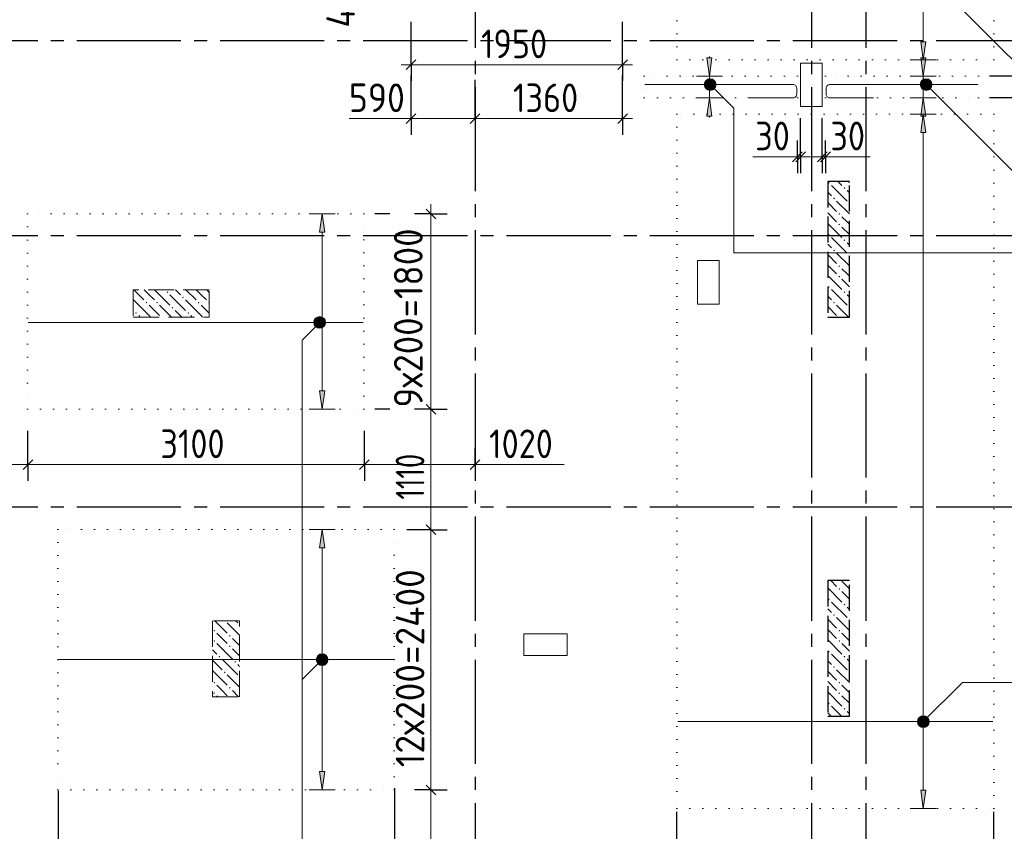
# Model space of a CAD drawing. Header units: millimetres. Extents: x 0 to 50400, y 0 to 35640.
# Tile 18 of 25: x 26019 to 35093, y 13872 to 21353. Entities that reach past the tile are written whole.
import ezdxf

# ---------------------------------------------------------------- set-up
doc = ezdxf.new("R2010")
doc.units = ezdxf.units.MM
for name, pattern in [('______2', [324, 240, -84]), ('______5', [1320, 960, -120, 120, -120]), ('______9', [120, 0, -120])]:
    doc.linetypes.add(name, pattern=pattern)
for name, color, linetype, lineweight in [('ДОП Верх по Х', 7, 'Continuous', 25), ('ЖБ Перекрытие верхний уровень', 7, 'Continuous', 35), ('ЖБ Пилон', 7, 'Continuous', 35), ('ЖБ Стена верхний уровень', 7, 'Continuous', 35), ('Общий01', 7, 'Continuous', 13), ('Позиционная метка номер позиции', 7, 'Continuous', 13), ('Размерная линия_ общее', 7, 'Continuous', 13), ('Тени', 7, 'Continuous', 13)]:
    doc.layers.add(name, color=color, linetype=linetype, lineweight=lineweight)
doc.layers.add('Оси', color=7, linetype='______5', true_color=0x656565)
doc.styles.add('ISOCPEUR', font='txt')

msp = doc.modelspace()

# ---------------------------------------------------------------- hatches: boundary and pattern name
at = {"layer": 'ДОП Верх по Х', "linetype": 'Continuous', "lineweight": 13, "transparency": 33554687}
for points in [[(34369.8, 21150.4), (34345.9, 20982.4), (34321.9, 21150.4)], [(32398.4, 21000.4), (32374.4, 20832.4), (32350.4, 21000.4)], [(34369.8, 21000.4), (34345.9, 20832.4), (34321.9, 21000.4)], [(28829.3, 17930.4), (28805.3, 17762.4), (28781.3, 17930.4)], [(28829.4, 14421.9), (28805.4, 14253.9), (28781.4, 14421.9)], [(34369.8, 14250.4), (34345.9, 14082.4), (34321.9, 14250.4)]]:
    msp.add_hatch(color=7, dxfattribs=at).paths.add_polyline_path(points, flags=16)
for points in [[(32398.4, 20464.4), (32374.4, 20632.4), (32350.4, 20464.4)], [(34369.8, 20464.4), (34345.9, 20632.4), (34321.9, 20464.4)], [(34369.8, 20314.4), (34345.9, 20482.4), (34321.9, 20314.4)], [(28829.3, 19394.4), (28805.3, 19562.4), (28781.3, 19394.4)], [(28829.4, 16485.9), (28805.4, 16653.9), (28781.4, 16485.9)]]:
    msp.add_hatch(color=7, dxfattribs=at).paths.add_polyline_path(points)
at = {"layer": 'ЖБ Пилон', "linetype": 'Continuous', "lineweight": 18, "transparency": 33554687}
for points in [[(27371.8, 18841.3), (27379.6, 18849.1), (27387.4, 18841.3), (27379.6, 18833.5)], [(27515.8, 18793.3), (27523.6, 18801.1), (27531.4, 18793.3), (27523.6, 18785.5)], [(27179.8, 18745.3), (27187.6, 18753.1), (27195.4, 18745.3), (27187.6, 18737.5)], [(27275.8, 18745.3), (27283.6, 18753.1), (27291.4, 18745.3), (27283.6, 18737.5)], [(27419.8, 18697.3), (27427.6, 18705.1), (27435.4, 18697.3), (27427.6, 18689.5)], [(27659.8, 18745.3), (27667.6, 18753.1), (27675.4, 18745.3), (27667.6, 18737.5)], [(27755.8, 18745.3), (27763.6, 18753.1), (27765.1, 18751.6), (27765.1, 18739), (27763.6, 18737.5)], [(27083.8, 18649.3), (27091.6, 18657.1), (27099.4, 18649.3), (27091.6, 18641.5)], [(27563.8, 18649.3), (27571.6, 18657.1), (27579.4, 18649.3), (27571.6, 18641.5)], [(27910.5, 15812.4), (27907.6, 15809.5), (27904.7, 15812.4)], [(27803.8, 15721.3), (27811.6, 15729.1), (27819.4, 15721.3), (27811.6, 15713.5)], [(28043.8, 15769.3), (28045.1, 15770.6), (28045.1, 15768)], [(27803.8, 15625.3), (27811.6, 15633.1), (27819.4, 15625.3), (27811.6, 15617.5)], [(27947.8, 15673.3), (27955.6, 15681.1), (27963.4, 15673.3), (27955.6, 15665.5)], [(27947.8, 15577.3), (27955.6, 15585.1), (27963.4, 15577.3), (27955.6, 15569.5)], [(27851.8, 15481.3), (27859.6, 15489.1), (27867.4, 15481.3), (27859.6, 15473.5)], [(27995.8, 15433.3), (28003.6, 15441.1), (28011.4, 15433.3), (28003.6, 15425.5)], [(27899.8, 15337.3), (27907.6, 15345.1), (27915.4, 15337.3), (27907.6, 15329.5)], [(27803.8, 15241.3), (27811.6, 15249.1), (27819.4, 15241.3), (27811.6, 15233.5)], [(28043.8, 15289.3), (28045.1, 15290.6), (28045.1, 15288)], [(27947.8, 15193.3), (27955.6, 15201.1), (27963.4, 15193.3), (27955.6, 15185.5)], [(27803.8, 15145.3), (27811.6, 15153.1), (27819.4, 15145.3), (27811.6, 15137.5)]]:
    msp.add_hatch(color=7, dxfattribs=at).paths.add_polyline_path(points, flags=16)
at = {"layer": 'ЖБ Стена верхний уровень', "linetype": 'Continuous', "lineweight": 18, "transparency": 33554687}
for points in [[(33467.8, 19849.3), (33475.6, 19857.1), (33483.4, 19849.3), (33475.6, 19841.5)], [(33611.8, 19801.3), (33619.6, 19809.1), (33627.4, 19801.3), (33619.6, 19793.5)], [(33515.8, 19705.3), (33523.6, 19713.1), (33531.4, 19705.3), (33523.6, 19697.5)], [(33659.8, 19657.3), (33665.1, 19662.6), (33665.1, 19652)], [(33563.8, 19561.3), (33571.6, 19569.1), (33579.4, 19561.3), (33571.6, 19553.5)], [(33563.8, 19465.3), (33571.6, 19473.1), (33579.4, 19465.3), (33571.6, 19457.5)], [(33467.8, 19369.3), (33475.6, 19377.1), (33483.4, 19369.3), (33475.6, 19361.5)], [(33611.8, 19321.3), (33619.6, 19329.1), (33627.4, 19321.3), (33619.6, 19313.5)], [(33515.8, 19225.3), (33523.6, 19233.1), (33531.4, 19225.3), (33523.6, 19217.5)], [(33659.8, 19177.3), (33665.1, 19182.6), (33665.1, 19172)], [(33563.8, 19081.3), (33571.6, 19089.1), (33579.4, 19081.3), (33571.6, 19073.5)], [(33563.8, 18985.3), (33571.6, 18993.1), (33579.4, 18985.3), (33571.6, 18977.5)], [(33467.8, 18889.3), (33475.6, 18897.1), (33483.4, 18889.3), (33475.6, 18881.5)], [(33611.8, 18841.3), (33619.6, 18849.1), (33627.4, 18841.3), (33619.6, 18833.5)], [(33515.8, 18745.3), (33523.6, 18753.1), (33531.4, 18745.3), (33523.6, 18737.5)], [(33659.8, 18697.3), (33665.1, 18702.6), (33665.1, 18692)], [(33563.8, 16105.3), (33571.6, 16113.1), (33579.4, 16105.3), (33571.6, 16097.5)], [(33467.8, 16009.3), (33475.6, 16017.1), (33483.4, 16009.3), (33475.6, 16001.5)], [(33611.8, 15961.3), (33619.6, 15969.1), (33627.4, 15961.3), (33619.6, 15953.5)], [(33515.8, 15865.3), (33523.6, 15873.1), (33531.4, 15865.3), (33523.6, 15857.5)], [(33659.8, 15817.3), (33665.1, 15822.6), (33665.1, 15812)], [(33563.8, 15721.3), (33571.6, 15729.1), (33579.4, 15721.3), (33571.6, 15713.5)], [(33563.8, 15625.3), (33571.6, 15633.1), (33579.4, 15625.3), (33571.6, 15617.5)], [(33467.8, 15529.3), (33475.6, 15537.1), (33483.4, 15529.3), (33475.6, 15521.5)], [(33611.8, 15481.3), (33619.6, 15489.1), (33627.4, 15481.3), (33619.6, 15473.5)], [(33515.8, 15385.3), (33523.6, 15393.1), (33531.4, 15385.3), (33523.6, 15377.5)], [(33659.8, 15337.3), (33665.1, 15342.6), (33665.1, 15332)], [(33563.8, 15241.3), (33571.6, 15249.1), (33579.4, 15241.3), (33571.6, 15233.5)], [(33563.8, 15145.3), (33571.6, 15153.1), (33579.4, 15145.3), (33571.6, 15137.5)], [(33467.8, 15049.3), (33475.6, 15057.1), (33483.4, 15049.3), (33475.6, 15041.5)], [(33611.8, 15001.3), (33619.6, 15009.1), (33627.4, 15001.3), (33619.6, 14993.5)]]:
    msp.add_hatch(color=7, dxfattribs=at).paths.add_polyline_path(points, flags=16)
at = {"layer": 'Позиционная метка номер позиции', "linetype": 'Continuous', "lineweight": 13, "transparency": 33554687}
for points in [[(32329.8, 20769.1), (32368, 20807.3), (32343.5, 20793.6)], [(32368, 20807.3), (32329.8, 20769.1), (32329.8, 20741.6)], [(32368, 20807.3), (32329.8, 20741.6), (32395.5, 20807.3)], [(32395.5, 20807.3), (32329.8, 20741.6), (32343.5, 20717.2)], [(32395.5, 20807.3), (32343.5, 20717.2), (32419.9, 20793.6)], [(32419.9, 20793.6), (32343.5, 20717.2), (32368, 20703.5)], [(32419.9, 20793.6), (32368, 20703.5), (32433.6, 20769.1)], [(34320.3, 20769.1), (34358.5, 20807.3), (34334, 20793.6)], [(34358.5, 20807.3), (34320.3, 20769.1), (34320.3, 20741.6)], [(34358.5, 20807.3), (34320.3, 20741.6), (34386, 20807.3)], [(34386, 20807.3), (34320.3, 20741.6), (34334, 20717.2)], [(34386, 20807.3), (34334, 20717.2), (34410.4, 20793.6)], [(34410.4, 20793.6), (34334, 20717.2), (34358.5, 20703.5)], [(34410.4, 20793.6), (34358.5, 20703.5), (34424.1, 20769.1)], [(32433.6, 20769.1), (32368, 20703.5), (32395.5, 20703.5)], [(32433.6, 20769.1), (32395.5, 20703.5), (32433.6, 20741.6)], [(32433.6, 20741.6), (32395.5, 20703.5), (32419.9, 20717.2)], [(34424.1, 20769.1), (34358.5, 20703.5), (34386, 20703.5)], [(34424.1, 20769.1), (34386, 20703.5), (34424.1, 20741.6)], [(34424.1, 20741.6), (34386, 20703.5), (34410.4, 20717.2)], [(28835.5, 18548.6), (28769.8, 18614.3), (28745.3, 18600.6)], [(28835.5, 18576.1), (28797.3, 18614.3), (28769.8, 18614.3)], [(28835.5, 18576.1), (28769.8, 18614.3), (28835.5, 18548.6)], [(28797.3, 18614.3), (28835.5, 18576.1), (28821.7, 18600.6)], [(28821.7, 18524.2), (28745.3, 18600.6), (28731.6, 18576.1)], [(28821.7, 18524.2), (28731.6, 18576.1), (28797.3, 18510.5)], [(28797.3, 18510.5), (28731.6, 18576.1), (28731.6, 18548.6)], [(28797.3, 18510.5), (28731.6, 18548.6), (28769.8, 18510.5)], [(28769.8, 18510.5), (28731.6, 18548.6), (28745.3, 18524.2)], [(28835.5, 18548.6), (28745.3, 18600.6), (28821.7, 18524.2)], [(28843.6, 15415.7), (28767.2, 15492.1), (28753.5, 15467.6)], [(28843.6, 15415.7), (28753.5, 15467.6), (28819.2, 15402)], [(28819.2, 15402), (28753.5, 15467.6), (28753.5, 15440.1)], [(28819.2, 15402), (28753.5, 15440.1), (28791.7, 15402)], [(28791.7, 15402), (28753.5, 15440.1), (28767.2, 15415.7)], [(28857.4, 15440.1), (28791.7, 15505.8), (28767.2, 15492.1)], [(28857.4, 15440.1), (28767.2, 15492.1), (28843.6, 15415.7)], [(28857.4, 15467.6), (28819.2, 15505.8), (28791.7, 15505.8)], [(28857.4, 15467.6), (28791.7, 15505.8), (28857.4, 15440.1)], [(28819.2, 15505.8), (28857.4, 15467.6), (28843.6, 15492.1)], [(34293.9, 14896.1), (34384, 14844.2), (34307.7, 14920.6)], [(34293.9, 14868.6), (34359.6, 14830.5), (34293.9, 14896.1)], [(34293.9, 14896.1), (34359.6, 14830.5), (34384, 14844.2)], [(34307.7, 14920.6), (34397.8, 14868.6), (34332.1, 14934.3)], [(34307.7, 14920.6), (34384, 14844.2), (34397.8, 14868.6)], [(34332.1, 14934.3), (34397.8, 14868.6), (34397.8, 14896.1)], [(34332.1, 14934.3), (34397.8, 14896.1), (34359.6, 14934.3)], [(34359.6, 14934.3), (34397.8, 14896.1), (34384, 14920.6)], [(34332.1, 14830.5), (34293.9, 14868.6), (34307.7, 14844.2)], [(34293.9, 14868.6), (34332.1, 14830.5), (34359.6, 14830.5)]]:
    msp.add_hatch(color=7, dxfattribs=at).paths.add_polyline_path(points)

# ---------------------------------------------------------------- linework, layer by layer
at = {"layer": 'ДОП Верх по Х', "color": 251, "linetype": 'Continuous', "lineweight": 13, "true_color": 0x494949, "transparency": 33554687}
for p, q in [((34345.9, 21150.4), (34345.9, 22014.4)), ((34345.9, 20982.4), (34321.9, 21150.4)), ((34321.9, 21150.4), (34369.8, 21150.4)), ((34369.8, 21150.4), (34345.9, 20982.4)), ((32374.4, 20832.4), (32350.4, 21000.4)), ((32350.4, 21000.4), (32398.4, 21000.4)), ((32374.4, 21000.4), (32374.4, 21012.4)), ((32398.4, 21000.4), (32374.4, 20832.4)), ((34345.9, 20982.4), (34225.9, 20982.4)), ((34345.9, 20832.4), (34321.9, 21000.4)), ((34321.9, 21000.4), (34369.8, 21000.4)), ((34345.9, 21000.4), (34345.9, 21012.4)), ((34369.8, 21000.4), (34345.9, 20832.4)), ((34345.9, 20982.4), (34465.9, 20982.4)), ((34345.9, 20982.4), (34345.9, 20982.4)), ((32374.4, 20832.4), (32254.4, 20832.4)), ((32374.4, 20832.4), (32494.4, 20832.4)), ((32374.4, 20632.4), (32374.4, 20832.4)), ((34345.9, 20832.4), (34225.9, 20832.4)), ((34345.9, 20832.4), (34465.9, 20832.4)), ((34345.9, 20632.4), (34345.9, 20832.4)), ((32374.4, 20632.4), (32254.4, 20632.4)), ((32374.4, 20632.4), (32350.4, 20464.4)), ((32398.4, 20464.4), (32374.4, 20632.4)), ((32374.4, 20632.4), (32494.4, 20632.4)), ((34345.9, 20632.4), (34225.9, 20632.4)), ((34345.9, 20632.4), (34321.9, 20464.4)), ((34369.8, 20464.4), (34345.9, 20632.4)), ((34345.9, 20632.4), (34465.9, 20632.4)), ((32350.4, 20464.4), (32398.4, 20464.4)), ((32374.4, 20464.4), (32374.4, 20452.4)), ((34345.9, 20482.4), (34225.9, 20482.4)), ((34345.9, 20482.4), (34321.9, 20314.4)), ((34321.9, 20464.4), (34369.8, 20464.4)), ((34369.8, 20314.4), (34345.9, 20482.4)), ((34345.9, 20482.4), (34465.9, 20482.4)), ((34345.9, 20482.4), (34345.9, 20482.4)), ((34345.9, 20464.4), (34345.9, 20452.4)), ((34321.9, 20314.4), (34369.8, 20314.4)), ((34345.9, 14250.4), (34345.9, 20314.4)), ((28805.3, 19562.4), (28685.3, 19562.4)), ((28805.3, 19562.4), (28781.3, 19394.4)), ((28829.3, 19394.4), (28805.3, 19562.4)), ((28805.3, 19562.4), (28925.3, 19562.4)), ((28805.3, 19562.4), (28805.3, 19562.4)), ((28781.3, 19394.4), (28829.3, 19394.4)), ((28805.3, 17930.4), (28805.3, 19394.4)), ((28805.3, 17762.4), (28781.3, 17930.4)), ((28781.3, 17930.4), (28829.3, 17930.4)), ((28829.3, 17930.4), (28805.3, 17762.4)), ((28805.3, 17762.4), (28685.3, 17762.4)), ((28805.3, 17762.4), (28925.3, 17762.4)), ((28805.3, 17762.4), (28805.3, 17762.4)), ((28805.4, 16653.9), (28685.4, 16653.9)), ((28805.4, 16653.9), (28781.4, 16485.9)), ((28829.4, 16485.9), (28805.4, 16653.9)), ((28805.4, 16653.9), (28925.4, 16653.9)), ((28805.4, 16653.9), (28805.4, 16653.9)), ((28781.4, 16485.9), (28829.4, 16485.9)), ((28805.4, 14421.9), (28805.4, 16485.9)), ((28805.4, 14253.9), (28781.4, 14421.9)), ((28781.4, 14421.9), (28829.4, 14421.9)), ((28829.4, 14421.9), (28805.4, 14253.9)), ((28805.4, 14253.9), (28685.4, 14253.9)), ((28805.4, 14253.9), (28925.4, 14253.9)), ((28805.4, 14253.9), (28805.4, 14253.9)), ((34345.9, 14082.4), (34321.9, 14250.4)), ((34321.9, 14250.4), (34369.8, 14250.4)), ((34369.8, 14250.4), (34345.9, 14082.4)), ((34345.9, 14082.4), (34225.9, 14082.4)), ((34345.9, 14082.4), (34465.9, 14082.4)), ((34345.9, 14082.4), (34345.9, 14082.4))]:
    msp.add_line(p, q, dxfattribs=at)
at = {"layer": 'ДОП Верх по Х', "color": 7, "linetype": 'Continuous', "lineweight": 18, "transparency": 33554687}
for p, q in [((29183.1, 18562.4), (26097.1, 18562.4)), ((29463.1, 15453.9), (26377.1, 15453.9)), ((34987.1, 14882.4), (32083.1, 14882.4))]:
    msp.add_line(p, q, dxfattribs=at)
for points in [[(32741.6, 20632.4), (33145.1, 20632.4), (33151.5, 20633.3), (33158.1, 20635.4), (33164.1, 20638.8), (33169, 20642.9), (33173.1, 20647.9), (33176.5, 20653.9), (33178.7, 20660.5), (33179.6, 20666.8), (33179.6, 20721), (33178.7, 20727.3), (33176.5, 20733.9), (33173.1, 20739.9), (33169, 20744.8), (33164.1, 20749), (33158.1, 20752.3), (33151.5, 20754.5), (33145.1, 20755.4), (31780.9, 20755.4)], [(33888.3, 20632.4), (33484.7, 20632.4), (33478.4, 20633.3), (33471.8, 20635.4), (33465.8, 20638.8), (33460.9, 20642.9), (33456.7, 20647.9), (33453.4, 20653.9), (33451.2, 20660.5), (33450.3, 20666.8), (33450.3, 20721), (33451.2, 20727.3), (33453.4, 20733.9), (33456.7, 20739.9), (33460.9, 20744.8), (33465.8, 20749), (33471.8, 20752.3), (33478.4, 20754.5), (33484.7, 20755.4), (34848.9, 20755.4)]]:
    msp.add_lwpolyline(points, dxfattribs=at)
at = {"layer": 'ЖБ Перекрытие верхний уровень', "color": 7, "linetype": 'Continuous', "lineweight": 18, "transparency": 33554687}
for p, q in [((33214.9, 20952.3), (33214.9, 20552.3)), ((33414.9, 20952.3), (33214.9, 20952.3)), ((33414.9, 20552.3), (33414.9, 20952.3)), ((33214.9, 20552.3), (33414.9, 20552.3)), ((32264.8, 19132.3), (32264.8, 18732.2)), ((32464.8, 19132.3), (32264.8, 19132.3)), ((32464.8, 18732.2), (32464.8, 19132.3)), ((32264.8, 18732.2), (32464.8, 18732.2)), ((31064.7, 15692.4), (30664.7, 15692.4)), ((30664.7, 15692.4), (30664.7, 15492.4)), ((31064.7, 15492.4), (31064.7, 15692.4)), ((30664.7, 15492.4), (31064.7, 15492.4))]:
    msp.add_line(p, q, dxfattribs=at)
at = {"layer": 'ЖБ Пилон', "color": 253, "linetype": '______2', "lineweight": 13, "true_color": 0xa0a0a0, "transparency": 33554687}
for p, q in [((27765.1, 18862.4), (27065.1, 18862.4)), ((27065.1, 18862.4), (27065.1, 18612.4)), ((27765.1, 18612.4), (27765.1, 18862.4)), ((27065.1, 18612.4), (27765.1, 18612.4)), ((28045.1, 15812.4), (27795.1, 15812.4)), ((27795.1, 15812.4), (27795.1, 15112.4)), ((28045.1, 15112.4), (28045.1, 15812.4)), ((27795.1, 15112.4), (28045.1, 15112.4))]:
    msp.add_line(p, q, dxfattribs=at)
at = {"layer": 'ЖБ Пилон', "color": 9, "linetype": 'Continuous', "lineweight": 18, "true_color": 0xc7c7c7, "transparency": 33554687}
for p, q in [((27070.5, 18862.4), (27163.6, 18769.3)), ((27211.6, 18817.3), (27166.5, 18862.4)), ((27259.6, 18769.3), (27211.6, 18817.3)), ((27262.5, 18862.4), (27403.6, 18721.3)), ((27403.6, 18817.3), (27547.6, 18673.3)), ((27454.5, 18862.4), (27499.6, 18817.3)), ((27550.5, 18862.4), (27643.6, 18769.3)), ((27691.6, 18817.3), (27646.5, 18862.4)), ((27739.6, 18769.3), (27691.6, 18817.3)), ((27742.5, 18862.4), (27765.1, 18839.8)), ((27211.6, 18625.3), (27067.6, 18769.3)), ((27211.6, 18721.3), (27307.6, 18625.3)), ((27307.6, 18721.3), (27416.5, 18612.4)), ((27691.6, 18625.3), (27547.6, 18769.3)), ((27691.6, 18721.3), (27765.1, 18647.8)), ((27065.1, 18675.8), (27067.6, 18673.3)), ((27115.6, 18625.3), (27128.5, 18612.4)), ((27211.6, 18625.3), (27224.5, 18612.4)), ((27512.5, 18612.4), (27451.6, 18673.3)), ((27595.6, 18625.3), (27608.5, 18612.4)), ((27691.6, 18625.3), (27704.5, 18612.4)), ((27816.5, 15812.4), (27931.6, 15697.3)), ((28045.1, 15679.8), (27931.6, 15793.3)), ((28008.5, 15812.4), (28027.6, 15793.3)), ((27883.6, 15649.3), (27835.6, 15697.3)), ((27931.6, 15601.3), (27883.6, 15649.3)), ((27979.6, 15649.3), (28045.1, 15583.8)), ((27795.1, 15545.8), (27835.6, 15505.3)), ((27835.6, 15601.3), (27979.6, 15457.3)), ((27979.6, 15553.3), (28045.1, 15487.8)), ((27795.1, 15449.8), (27883.6, 15361.3)), ((27883.6, 15457.3), (28027.6, 15313.3)), ((27795.1, 15353.8), (27931.6, 15217.3)), ((28045.1, 15391.8), (28027.6, 15409.3)), ((28045.1, 15199.8), (27931.6, 15313.3)), ((27883.6, 15169.3), (27835.6, 15217.3)), ((27931.6, 15121.3), (27883.6, 15169.3)), ((27979.6, 15169.3), (28036.5, 15112.4)), ((27835.6, 15121.3), (27844.5, 15112.4))]:
    msp.add_line(p, q, dxfattribs=at)
at = {"layer": 'ЖБ Стена верхний уровень', "color": 251, "linetype": '______2', "lineweight": -3, "true_color": 0x656565, "transparency": 33554687}
for p, q in [((33665.1, 19862.4), (33465.1, 19862.4)), ((33465.1, 19862.4), (33465.1, 18612.4)), ((33665.1, 18612.4), (33665.1, 19862.4)), ((33465.1, 18612.4), (33665.1, 18612.4)), ((33665.1, 16182.4), (33465.1, 16182.4)), ((33465.1, 16182.4), (33465.1, 14932.4)), ((33665.1, 14932.4), (33665.1, 16182.4)), ((33465.1, 14932.4), (33665.1, 14932.4))]:
    msp.add_line(p, q, dxfattribs=at)
at = {"layer": 'ЖБ Стена верхний уровень', "color": 9, "linetype": 'Continuous', "lineweight": 18, "true_color": 0xc7c7c7, "transparency": 33554687}
for p, q in [((33499.6, 19825.3), (33643.6, 19681.3)), ((33558.5, 19862.4), (33595.6, 19825.3)), ((33654.5, 19862.4), (33665.1, 19851.8)), ((33499.6, 19729.3), (33465.1, 19763.8)), ((33643.6, 19777.3), (33665.1, 19755.8)), ((33465.1, 19667.8), (33547.6, 19585.3)), ((33547.6, 19681.3), (33665.1, 19563.8)), ((33465.1, 19571.8), (33547.6, 19489.3)), ((33643.6, 19489.3), (33595.6, 19537.3)), ((33465.1, 19475.8), (33595.6, 19345.3)), ((33595.6, 19441.3), (33665.1, 19371.8)), ((33665.1, 19467.8), (33643.6, 19489.3)), ((33499.6, 19345.3), (33643.6, 19201.3)), ((33499.6, 19249.3), (33465.1, 19283.8)), ((33643.6, 19297.3), (33665.1, 19275.8)), ((33465.1, 19187.8), (33547.6, 19105.3)), ((33547.6, 19201.3), (33665.1, 19083.8)), ((33465.1, 19091.8), (33547.6, 19009.3)), ((33643.6, 19009.3), (33595.6, 19057.3)), ((33465.1, 18995.8), (33595.6, 18865.3)), ((33665.1, 18987.8), (33643.6, 19009.3)), ((33595.6, 18961.3), (33665.1, 18891.8)), ((33499.6, 18769.3), (33465.1, 18803.8)), ((33499.6, 18865.3), (33643.6, 18721.3)), ((33643.6, 18817.3), (33665.1, 18795.8)), ((33465.1, 18707.8), (33547.6, 18625.3)), ((33547.6, 18721.3), (33656.5, 18612.4)), ((33494.5, 16182.4), (33547.6, 16129.3)), ((33643.6, 16129.3), (33595.6, 16177.3)), ((33465.1, 16115.8), (33595.6, 15985.3)), ((33595.6, 16081.3), (33665.1, 16011.8)), ((33665.1, 16107.8), (33643.6, 16129.3)), ((33499.6, 15985.3), (33643.6, 15841.3)), ((33499.6, 15889.3), (33465.1, 15923.8)), ((33643.6, 15937.3), (33665.1, 15915.8)), ((33465.1, 15827.8), (33547.6, 15745.3)), ((33547.6, 15841.3), (33665.1, 15723.8)), ((33465.1, 15731.8), (33547.6, 15649.3)), ((33465.1, 15635.8), (33595.6, 15505.3)), ((33643.6, 15649.3), (33595.6, 15697.3)), ((33665.1, 15627.8), (33643.6, 15649.3)), ((33595.6, 15601.3), (33665.1, 15531.8)), ((33499.6, 15409.3), (33465.1, 15443.8)), ((33499.6, 15505.3), (33643.6, 15361.3)), ((33643.6, 15457.3), (33665.1, 15435.8)), ((33465.1, 15347.8), (33547.6, 15265.3)), ((33547.6, 15361.3), (33665.1, 15243.8)), ((33465.1, 15251.8), (33547.6, 15169.3)), ((33465.1, 15155.8), (33595.6, 15025.3)), ((33643.6, 15169.3), (33595.6, 15217.3)), ((33665.1, 15147.8), (33643.6, 15169.3)), ((33595.6, 15121.3), (33665.1, 15051.8)), ((33499.6, 15025.3), (33592.5, 14932.4)), ((33643.6, 14977.3), (33665.1, 14955.8)), ((33496.5, 14932.4), (33465.1, 14963.8))]:
    msp.add_line(p, q, dxfattribs=at)
at = {"layer": 'Общий01', "color": 7, "linetype": 'Continuous', "lineweight": 13, "transparency": 33554687}
for p, q in [((29625.1, 20441), (29055.1, 20441)), ((33185.3, 20089), (32775.3, 20089)), ((33444.9, 20089), (33854.9, 20089)), ((30215.1, 17251.8), (31035.1, 17251.8))]:
    msp.add_line(p, q, dxfattribs=at)
at = {"layer": 'Оси', "color": 8, "linetype": '______5', "lineweight": -3, "transparency": 33554687}
for p, q in [((30215.1, 32612.4), (30215.1, 8317)), ((33315.1, 32612.4), (33315.1, 8317)), ((33815.1, 32612.4), (33815.1, 8317)), ((8065.1, 21162.4), (42962.9, 21162.4)), ((8065.1, 19362.4), (42962.9, 19362.4)), ((8065.1, 16862.4), (42962.9, 16862.4))]:
    msp.add_line(p, q, dxfattribs=at)
at = {"layer": 'Позиционная метка номер позиции', "color": 7, "linetype": 'Continuous', "lineweight": 13, "transparency": 33554687}
for p, q in [((32343.5, 20793.6), (32343.5, 20793.6)), ((32419.9, 20793.6), (32419.9, 20793.6)), ((34334, 20793.6), (34334, 20793.6)), ((34410.4, 20793.6), (34410.4, 20793.6)), ((32343.5, 20717.2), (32343.5, 20717.2)), ((32419.9, 20717.2), (32419.9, 20717.2)), ((34334, 20717.2), (34334, 20717.2)), ((34410.4, 20717.2), (34410.4, 20717.2)), ((28745.3, 18600.6), (28745.3, 18600.6)), ((28745.3, 18524.2), (28745.3, 18524.2)), ((28821.7, 18600.6), (28821.7, 18600.6)), ((28821.7, 18524.2), (28821.7, 18524.2)), ((28767.2, 15492.1), (28767.2, 15492.1)), ((28843.6, 15492.1), (28843.6, 15492.1)), ((28767.2, 15415.7), (28767.2, 15415.7)), ((28843.6, 15415.7), (28843.6, 15415.7)), ((34307.7, 14920.6), (34307.7, 14920.6)), ((34384, 14920.6), (34384, 14920.6)), ((34307.7, 14844.2), (34307.7, 14844.2)), ((34384, 14844.2), (34384, 14844.2))]:
    msp.add_line(p, q, dxfattribs=at)
for points in [[(34370.4, 21782.4), (35388.6, 20764.2), (35388.6, 15243)], [(32381.7, 20755.4), (32600.9, 20536.2), (32600.9, 19204.5), (35213.7, 19204.5)], [(34372.2, 20755.4), (35213.7, 19913.9), (35213.7, 19204.5), (35318.6, 19204.5)], [(28783.5, 18562.4), (28621.6, 18400.4), (28621.6, 15270)], [(28805.4, 15453.9), (28621.6, 15270), (28621.6, 12851.1), (26021.6, 12851.1)], [(34345.9, 14882.4), (34706.5, 15243), (37878.5, 15243)]]:
    msp.add_lwpolyline(points, dxfattribs=at)
for centre in [(32381.7, 20755.4), (34372.2, 20755.4), (28783.5, 18562.4), (28805.4, 15453.9), (34345.9, 14882.4)]:
    msp.add_circle(centre, 54, dxfattribs=at)
at = {"layer": 'Размерная линия_ общее', "color": 7, "linetype": 'Continuous', "lineweight": -3, "transparency": 33554687}
for p, q in [((29625.1, 20938.1), (29625.1, 21333.9)), ((31575.1, 20938.1), (31575.1, 21333.9)), ((29625.1, 20938.1), (29625.1, 21088.1)), ((31575.1, 20938.1), (31575.1, 21088.1)), ((29625.1, 20938.1), (29625.1, 20788.1)), ((31575.1, 20938.1), (31575.1, 20788.1)), ((31575.1, 20441), (31575.1, 20838.1)), ((29625.1, 20441), (29625.1, 20590.9)), ((30215.1, 20441), (30215.1, 20590.9)), ((31575.1, 20441), (31575.1, 20590.9)), ((29625.1, 20441), (29625.1, 20291)), ((30215.1, 20441), (30215.1, 20291)), ((31575.1, 20441), (31575.1, 20291)), ((33215.3, 20089), (33215.3, 20446.3)), ((33414.9, 20089), (33414.9, 20446.3)), ((33185.3, 20089), (33185.3, 20239)), ((33215.3, 20089), (33215.3, 20239)), ((33414.9, 20089), (33414.9, 20239)), ((33444.9, 20089), (33444.9, 20239)), ((33185.3, 20089), (33185.3, 19939)), ((33185.3, 20089), (33185.3, 20089)), ((33215.3, 20089), (33215.3, 19939)), ((33414.9, 20089), (33414.9, 19939)), ((33444.9, 20089), (33444.9, 19939)), ((33444.9, 20089), (33444.9, 20089)), ((29428.5, 19562.4), (29290.1, 19562.4)), ((29808.1, 19562.4), (29658.1, 19562.4)), ((29808.1, 19562.4), (29771.7, 19562.4)), ((29808.1, 19562.4), (29958.1, 19562.4)), ((29428.5, 17762.4), (29290.1, 17762.4)), ((29808.1, 17762.4), (29658.1, 17762.4)), ((29808.1, 17762.4), (29771.7, 17762.4)), ((29808.1, 17762.4), (29958.1, 17762.4)), ((26095.1, 17251.8), (26095.1, 17401.8)), ((29195.1, 17251.8), (29195.1, 17401.8)), ((30215.1, 17251.8), (30215.1, 17401.8)), ((26095.1, 17251.8), (26095.1, 17101.8)), ((29195.1, 17251.8), (29195.1, 17101.8)), ((30215.1, 17251.8), (30215.1, 17101.8)), ((30215.1, 17251.8), (30215.1, 17251.8)), ((29808.1, 16651.9), (29658.1, 16651.9)), ((29808.1, 16651.9), (29958.1, 16651.9)), ((29808.1, 14252.4), (29658.1, 14252.4)), ((29808.1, 14252.4), (29958.1, 14252.4)), ((29808.1, 14252.4), (29808.1, 14252.4))]:
    msp.add_line(p, q, dxfattribs=at)
at = {"layer": 'Размерная линия_ общее', "color": 7, "linetype": 'Continuous', "lineweight": 25, "transparency": 33554687}
for p, q in [((29580.1, 20893.1), (29670.1, 20983.1)), ((31530.1, 20893.1), (31620.1, 20983.1)), ((29580.1, 20396), (29670.1, 20486)), ((30170.1, 20396), (30260.1, 20486)), ((31530.1, 20396), (31620.1, 20486)), ((33230.3, 20134), (33140.3, 20044)), ((33260.3, 20134), (33170.3, 20044)), ((33369.9, 20044), (33459.9, 20134)), ((33399.9, 20044), (33489.9, 20134)), ((29853.1, 19517.4), (29763.1, 19607.4)), ((29853.1, 17717.4), (29763.1, 17807.4)), ((26050.1, 17206.8), (26140.1, 17296.8)), ((29150.1, 17206.8), (29240.1, 17296.8)), ((30170.1, 17206.8), (30260.1, 17296.8)), ((29853.1, 16606.9), (29763.1, 16696.9)), ((29853.1, 14207.4), (29763.1, 14297.4))]:
    msp.add_line(p, q, dxfattribs=at)
at = {"layer": 'Размерная линия_ общее', "color": 7, "linetype": 'Continuous', "lineweight": 13, "transparency": 33554687}
for p, q in [((29625.1, 20938.1), (29535.1, 20938.1)), ((29625.1, 20938.1), (31575.1, 20938.1)), ((31575.1, 20938.1), (31665.1, 20938.1)), ((29625.1, 20441), (29535.1, 20441)), ((29625.1, 20441), (30215.1, 20441)), ((30215.1, 20441), (31575.1, 20441)), ((31575.1, 20441), (31665.1, 20441)), ((33185.3, 20089), (33095.3, 20089)), ((33215.3, 20089), (33185.3, 20089)), ((33215.3, 20089), (33305.3, 20089)), ((33414.9, 20089), (33324.9, 20089)), ((33414.9, 20089), (33444.9, 20089)), ((33444.9, 20089), (33534.9, 20089)), ((29808.1, 19562.4), (29808.1, 19652.4)), ((29808.1, 17762.4), (29808.1, 19562.4)), ((29808.1, 16651.9), (29808.1, 17762.4)), ((24345.1, 17251.8), (26095.1, 17251.8)), ((26095.1, 17251.8), (29195.1, 17251.8)), ((29195.1, 17251.8), (30215.1, 17251.8)), ((30215.1, 17251.8), (30305.1, 17251.8)), ((29808.1, 14252.4), (29808.1, 16651.9))]:
    msp.add_line(p, q, dxfattribs=at)
at = {"layer": 'Размерная линия_ общее', "color": 7, "linetype": 'Continuous', "lineweight": -3, "transparency": 33554687}
for points in [[(29625.1, 20441), (29625.1, 20461.4), (29625.1, 20461.4), (29625.1, 20838.1)], [(30215.1, 20441), (30215.1, 20461.4), (30215.1, 20461.4), (30215.1, 20798.6)], [(35966.9, 20832.4), (35946.5, 20832.4), (35946.5, 20832.4), (35946.5, 20832.4), (35946.5, 20832.4), (35946.5, 20832.4), (35946.5, 20832.4), (35946.5, 20832.4), (35946.5, 20832.4), (35946.5, 20832.4), (35946.5, 20832.4), (34954.9, 20832.4)], [(35966.9, 20632.4), (35946.5, 20632.4), (35946.5, 20632.4), (35946.5, 20632.4), (35946.5, 20632.4), (35946.5, 20632.4), (35946.5, 20632.4), (35946.5, 20632.4), (35946.5, 20632.4), (35946.5, 20632.4), (35946.5, 20632.4), (34954.9, 20632.4)], [(26095.1, 17251.8), (26095.1, 17272.2), (26095.1, 17272.2), (26095.1, 17272.2), (26095.1, 17272.2), (26095.1, 17562.4)], [(29195.1, 17251.8), (29195.1, 17272.2), (29195.1, 17272.2), (29195.1, 17562.4)], [(29808.1, 16651.9), (29787.7, 16651.9), (29787.7, 16651.9), (29774.6, 16651.9), (29774.6, 16651.9), (29585.9, 16651.9)], [(29475.1, 13429.5), (29475.1, 13449.9), (29475.1, 13449.9), (29475.1, 13449.9), (29475.1, 13449.9), (29475.1, 13449.9), (29475.1, 13449.9), (29475.1, 14270.2)], [(26375.1, 13429.5), (26375.1, 13449.9), (26375.1, 13449.9), (26375.1, 13449.9), (26375.1, 13449.9), (26375.1, 13449.9), (26375.1, 13449.9), (26375.1, 13449.9), (26375.1, 13449.9), (26375.1, 14244.2)], [(32075.1, 13429.5), (32075.1, 13449.9), (32075.1, 13449.9), (32075.1, 13449.9), (32075.1, 13449.9), (32075.1, 14052.4)], [(34995.1, 13429.5), (34995.1, 13449.9), (34995.1, 13449.9), (34995.1, 14052.4)]]:
    msp.add_lwpolyline(points, dxfattribs=at)
at = {"layer": 'Размерная линия_ общее', "color": 7, "linetype": 'Continuous', "lineweight": 13, "transparency": 33554687}
msp.add_lwpolyline([(29808.1, 10312.4), (29808.1, 11834.1), (29808.1, 11834.1), (29808.1, 14252.4)], dxfattribs=at)
at = {"layer": 'Тени', "color": 7, "linetype": '______9', "lineweight": 13, "transparency": 33554687}
for p, q in [((32075.1, 22184.4), (32075.1, 20982.4)), ((34995.1, 20982.4), (34995.1, 22184.4)), ((32075.1, 20982.4), (34995.1, 20982.4)), ((31774.9, 20832.4), (31774.9, 20632.4)), ((33185.6, 20832.4), (31774.9, 20832.4)), ((33185.6, 20632.4), (33185.6, 20832.4)), ((33444.3, 20832.4), (33444.3, 20632.4)), ((34854.9, 20832.4), (33444.3, 20832.4)), ((34854.9, 20632.4), (34854.9, 20832.4)), ((31774.9, 20632.4), (33185.6, 20632.4)), ((33444.3, 20632.4), (34854.9, 20632.4)), ((32075.1, 20482.4), (32075.1, 14082.4)), ((34995.1, 20482.4), (32075.1, 20482.4)), ((34995.1, 14082.4), (34995.1, 20482.4)), ((26090.1, 19562.4), (26090.1, 17762.4)), ((29190.1, 19562.4), (26090.1, 19562.4)), ((29190.1, 17762.4), (29190.1, 19562.4)), ((26090.1, 17762.4), (29190.1, 17762.4)), ((26370.1, 16653.9), (26370.1, 14253.9)), ((29470.1, 16653.9), (26370.1, 16653.9)), ((29470.1, 14253.9), (29470.1, 16653.9)), ((26370.1, 14253.9), (29470.1, 14253.9)), ((32075.1, 14082.4), (34995.1, 14082.4))]:
    msp.add_line(p, q, dxfattribs=at)

# ---------------------------------------------------------------- texts
at = {"layer": 'Размерная линия_ общее', "color": 7, "linetype": 'Continuous', "lineweight": 25, "transparency": 33554687, "char_height": 264, "attachment_point": 7, "rotation": 90, "style": 'ISOCPEUR'}
for s, insert, width in [('\\W0.95;4х200', (29108.3, 21278.8), 1074.671), ('\\W0.94;9х200=1800', (29732.1, 17778), 1918.452), ('\\W0.73;1110', (29748.1, 16929.9), 677.433), ('\\W0.95;12х200=2400', (29748.1, 14462.1), 2130.302)]:
    msp.add_mtext(s, dxfattribs=dict(at, insert=insert, width=width))
at = {"layer": 'Размерная линия_ общее', "color": 7, "linetype": 'Continuous', "lineweight": 25, "transparency": 33554687, "char_height": 264, "attachment_point": 7, "style": 'ISOCPEUR'}
for s, insert, width in [('\\W0.87;1950', (30270.1, 20998.1), 800.283), ('\\W0.91;590', (29052.1, 20501), 674.386), ('\\W0.87;1360', (30565.1, 20501), 800.283), ('\\W0.87;30', (32797.1, 20149), 484.709), ('\\W0.87;30', (33489.9, 20149), 484.718), ('\\W0.87;3100', (27315.1, 17311.8), 800.283), ('\\W0.87;1020', (30345.1, 17311.8), 800.292)]:
    msp.add_mtext(s, dxfattribs=dict(at, insert=insert, width=width))

doc.saveas('drawing.dxf')
